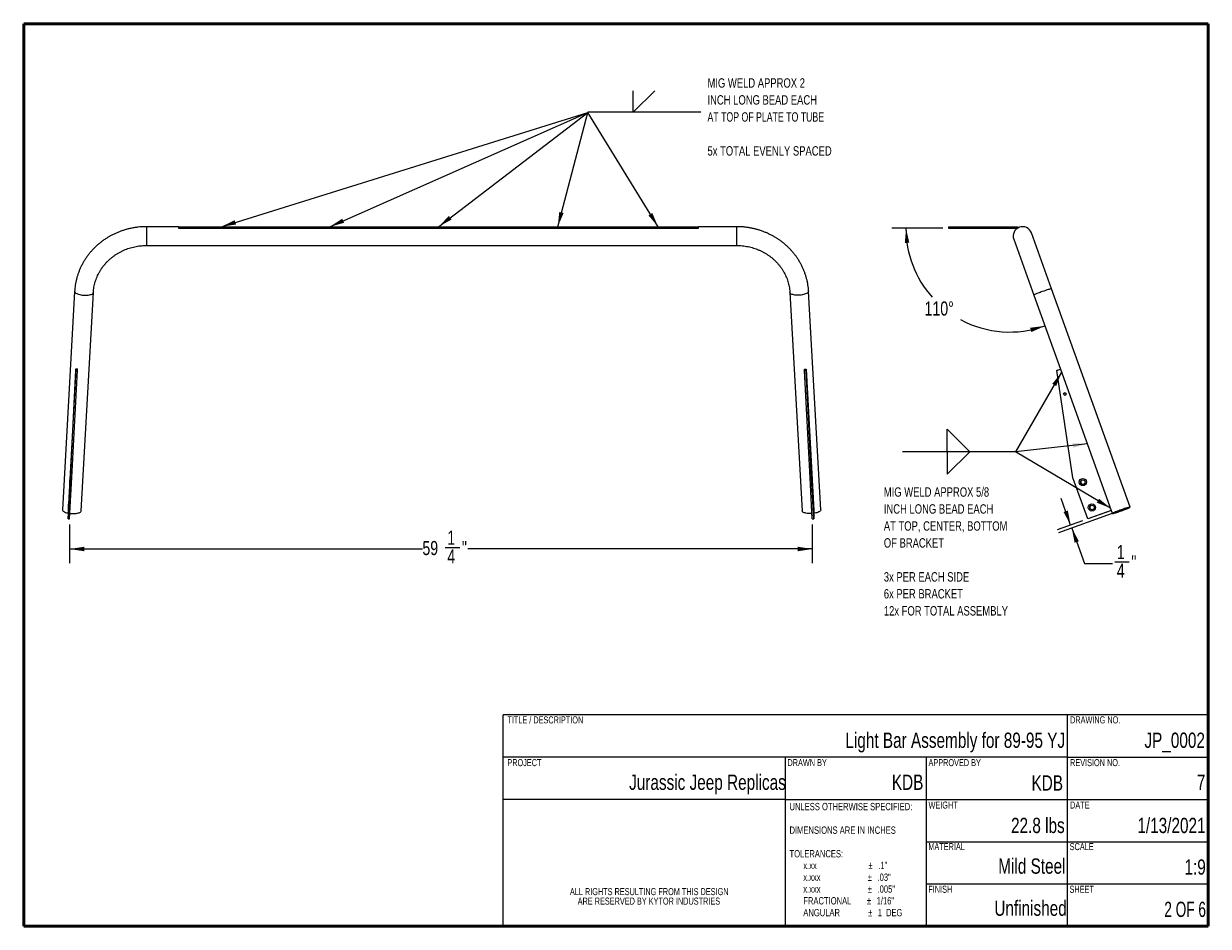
# Paper-space layout 'Assembly' of a CAD drawing. Header units: inches. Extents: x 0.2 to 10.8, y 0.2 to 8.2.
import ezdxf

# ---------------------------------------------------------------- set-up
doc = ezdxf.new("R2010")
doc.units = ezdxf.units.IN
doc.header["$MEASUREMENT"] = 0
doc.styles.add('SLDTEXTSTYLE0', font='TXT', dxfattribs={"width": 0.75})
doc.styles.add('SLDTEXTSTYLE1', font='TXT', dxfattribs={"width": 0.666667})
doc.styles.add('SLDTEXTSTYLE3', font='TXT', dxfattribs={"width": 0.695652})
doc.dimstyles.new('SLDDIMSTYLE2', dxfattribs={"dimtxt": 0.125, "dimasz": 0.13, "dimexe": 0, "dimexo": 0.0625, "dimgap": 0.03125, "dimtad": 0, "dimtih": 1, "dimtoh": 1, "dimdec": 6, "dimlfac": 9, "dimrnd": 1e-09, "dimzin": 12, "dimdsep": 46, "dimlunit": 5, "dimtxsty": 'SLDTEXTSTYLE0', "dimsah": 1, "dimcen": 0.09, "dimadec": 0, "dimazin": 3, "dimtfac": 1, "dimtdec": 4, "dimtofl": 0, "dimtmove": 0, "dimatfit": 3, "dimfxl": 0, "dimfrac": 2, "dimtolj": 1, "dimtzin": 12, "dimarcsym": 0})
doc.dimstyles.new('SLDDIMSTYLE3', dxfattribs={"dimtxt": 0.125, "dimasz": 0.13, "dimexe": 0, "dimexo": 0.0625, "dimgap": 0.03125, "dimtad": 0, "dimtih": 1, "dimtoh": 1, "dimdec": 4, "dimlfac": 9, "dimzin": 12, "dimdsep": 46, "dimlunit": 5, "dimtxsty": 'SLDTEXTSTYLE0', "dimsah": 1, "dimcen": 0.09, "dimadec": 0, "dimazin": 3, "dimtfac": 1, "dimtdec": 0, "dimtofl": 0, "dimtmove": 0, "dimatfit": 3, "dimfxl": 0, "dimfrac": 2, "dimtolj": 1, "dimtzin": 12, "dimarcsym": 0})
doc.dimstyles.new('SLDDIMSTYLE4', dxfattribs={"dimtxt": 0.125, "dimasz": 0.13, "dimexe": 0, "dimexo": 0.0625, "dimgap": 0.03125, "dimtad": 0, "dimtih": 1, "dimtoh": 1, "dimdec": 6, "dimlfac": 9, "dimrnd": 1e-09, "dimzin": 12, "dimdsep": 46, "dimlunit": 5, "dimtxsty": 'SLDTEXTSTYLE0', "dimsah": 1, "dimcen": 0.09, "dimadec": 0, "dimazin": 3, "dimtfac": 1, "dimtdec": 4, "dimtmove": 0, "dimatfit": 0, "dimfxl": 0, "dimfrac": 2, "dimtolj": 1, "dimtzin": 12, "dimarcsym": 0})

# ---------------------------------------------------------------- blocks, each defined once
blk = doc.blocks.new('SW_NOTE_0_6')
at = {"color": 0, "linetype": 'Continuous', "lineweight": 0, "char_height": 0.08333, "attachment_point": 1}
for s, insert, style in [('MIG WELD APPROX 2', (0, 0.107), 'SLDTEXTSTYLE0'), ('INCH LONG BEAD EACH', (0, -0.043), 'SLDTEXTSTYLE0'), ('AT TOP OF PLATE TO TUBE', (0, -0.194), 'SLDTEXTSTYLE3'), ('5x TOTAL EVENLY SPACED', (0, -0.495), 'SLDTEXTSTYLE0')]:
    blk.add_mtext(s, dxfattribs=dict(at, insert=insert, style=style))
blk = doc.blocks.new('SW_NOTE_0_7')
at = {"color": 0, "linetype": 'Continuous', "lineweight": 0, "attachment_point": 1, "style": 'SLDTEXTSTYLE0'}
for s, insert, char_height in [('MIG WELD APPROX 5/8', (0, 0.107), 0.08333), ('INCH LONG BEAD EACH', (0, -0.043), 0.08333), ('AT TOP, CENTER, BOTTOM', (0, -0.194), 0.08333), ('OF BRACKET', (0, -0.344), 0.0833), ('3x PER EACH SIDE', (0, -0.645), 0.08333), ('6x PER BRACKET', (0, -0.795), 0.08333), ('12x FOR TOTAL ASSEMBLY', (0, -0.946), 0.08333)]:
    blk.add_mtext(s, dxfattribs=dict(at, insert=insert, char_height=char_height))
blk = doc.blocks.new('SW_NOTE_0_8')
at = {"color": 0, "linetype": 'Continuous', "lineweight": 0, "char_height": 0.065, "attachment_point": 1}
for s, insert, style in [('UNLESS OTHERWISE SPECIFIED:', (0, 0.084), 'SLDTEXTSTYLE0'), ('DIMENSIONS ARE IN INCHES', (0, -0.125), 'SLDTEXTSTYLE0'), ('TOLERANCES:', (0, -0.334), 'SLDTEXTSTYLE0'), ('x.xx', (0.122, -0.438), 'SLDTEXTSTYLE0'), ('%%p', (0.7, -0.438), 'SLDTEXTSTYLE0'), ('.1"', (0.786, -0.438), 'SLDTEXTSTYLE0'), ('x.xxx', (0.122, -0.542), 'SLDTEXTSTYLE0'), ('%%p', (0.693, -0.542), 'SLDTEXTSTYLE0'), ('.03"', (0.78, -0.542), 'SLDTEXTSTYLE0'), ('x.xxx', (0.122, -0.647), 'SLDTEXTSTYLE0'), ('%%p', (0.693, -0.647), 'SLDTEXTSTYLE0'), ('.005"', (0.78, -0.647), 'SLDTEXTSTYLE0'), ('FRACTIONAL', (0.122, -0.751), 'SLDTEXTSTYLE0'), ('%%p', (0.686, -0.751), 'SLDTEXTSTYLE0'), ('1/16"', (0.772, -0.751), 'SLDTEXTSTYLE0'), ('ANGULAR', (0.122, -0.856), 'SLDTEXTSTYLE0'), ('%%p', (0.697, -0.856), 'SLDTEXTSTYLE0'), ('1  DEG', (0.783, -0.856), 'SLDTEXTSTYLE1')]:
    blk.add_mtext(s, dxfattribs=dict(at, insert=insert, style=style))
blk = doc.blocks.new('SW_NOTE_0_9')
at = {"color": 0, "linetype": 'Continuous', "lineweight": 0, "char_height": 0.0625, "attachment_point": 2, "style": 'SLDTEXTSTYLE0'}
for s, insert in [('ALL RIGHTS RESULTING FROM THIS DESIGN', (0.813, 0.081)), ('ARE RESERVED BY KYTOR INDUSTRIES', (0.81, -0.003))]:
    blk.add_mtext(s, dxfattribs=dict(at, insert=insert))
blk = doc.blocks.new('_D')
at = {"color": 7, "linetype": 'Continuous', "lineweight": 0}
for p, q in [((0.657, 3.811), (0.657, 3.469)), ((7.24, 3.81), (7.24, 3.469)), ((0.657, 3.594), (3.784, 3.594)), ((3.987, 3.607), (4.116, 3.607)), ((7.24, 3.594), (4.186, 3.594))]:
    blk.add_line(p, q, dxfattribs=at)
at = {"color": 7, "linetype": 'Continuous', "lineweight": 18}
for points in [[(0.657, 3.594), (0.787, 3.574), (0.787, 3.614)], [(7.24, 3.594), (7.11, 3.614), (7.11, 3.574)]]:
    blk.add_solid(points, dxfattribs=at)
at = {"color": 7, "linetype": 'Continuous', "lineweight": 18, "char_height": 0.125, "attachment_point": 1, "style": 'SLDTEXTSTYLE0'}
for s, insert in [('1', (4.005, 3.757)), ('59', (3.784, 3.665)), ('4', (4.005, 3.591)), ('"', (4.134, 3.665))]:
    blk.add_mtext(s, dxfattribs=dict(at, insert=insert))
blk = doc.blocks.new('SW_SYMBOL_AWLD_GBVL')
at = {"color": 0, "linetype": 'Continuous', "lineweight": 0}
for q in [(0, 47.2), (47.2, 47.2)]:
    blk.add_line((0, 0), q, dxfattribs=at)
blk = doc.blocks.new('SW_WELDSYMBOL_0')
at = {"color": 0, "linetype": 'Continuous', "lineweight": 0}
blk.add_line((0.599, -0.016), (-0.401, -0.016), dxfattribs=at)
at = {"color": 0, "linetype": 'Continuous', "lineweight": 0, "xscale": 0.00405556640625, "yscale": 0.00405556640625, "zscale": 0.00405556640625}
blk.add_blockref('SW_SYMBOL_AWLD_GBVL', (0, -0.016), dxfattribs=at)
blk = doc.blocks.new('_D_1')
at = {"color": 7, "linetype": 'Continuous', "lineweight": 0}
blk.add_line((8.397, 6.437), (7.946, 6.437), dxfattribs=at)
at = {"color": 7, "linetype": 'Continuous', "lineweight": 18}
for start, end in [(180, 221.6847), (241.738, 289.7828)]:
    blk.add_arc((8.99, 6.437), 0.92, start, end, dxfattribs=at)
for points in [[(8.071, 6.437), (8.06, 6.306), (8.1, 6.309)], [(9.302, 5.571), (9.171, 5.555), (9.182, 5.517)]]:
    blk.add_solid(points, dxfattribs=at)
at = {"color": 7, "linetype": 'Continuous', "lineweight": 18, "insert": (8.235, 5.788), "char_height": 0.125, "attachment_point": 1, "style": 'SLDTEXTSTYLE0'}
blk.add_mtext('110°', dxfattribs=at)
blk = doc.blocks.new('_D_2')
at = {"color": 7, "linetype": 'Continuous', "lineweight": 0}
for p, q in [((9.53, 3.806), (9.445, 4.041)), ((9.931, 3.92), (9.422, 3.737)), ((9.634, 3.844), (9.412, 3.764)), ((9.54, 3.779), (9.652, 3.466)), ((9.652, 3.466), (9.902, 3.466)), ((9.921, 3.479), (10.05, 3.479))]:
    blk.add_line(p, q, dxfattribs=at)
at = {"color": 7, "linetype": 'Continuous', "lineweight": 18}
for points in [[(9.53, 3.806), (9.505, 3.935), (9.467, 3.922)], [(9.54, 3.779), (9.565, 3.65), (9.603, 3.663)]]:
    blk.add_solid(points, dxfattribs=at)
at = {"color": 7, "linetype": 'Continuous', "lineweight": 18, "char_height": 0.125, "attachment_point": 1, "style": 'SLDTEXTSTYLE0'}
for s, insert in [('1', (9.939, 3.629)), ('"', (10.068, 3.538)), ('4', (9.939, 3.464))]:
    blk.add_mtext(s, dxfattribs=dict(at, insert=insert))
blk = doc.blocks.new('SW_SYMBOL_AWLD_FILL')
at = {"color": 0, "linetype": 'Continuous', "lineweight": 0}
for p, q in [((0, 0), (0, 49.2)), ((0, 49.2), (49.2, 0)), ((49.2, 0), (0, 0))]:
    blk.add_line(p, q, dxfattribs=at)
blk = doc.blocks.new('SW_WELDSYMBOL_1')
at = {"color": 0, "linetype": 'Continuous', "lineweight": 0}
blk.add_line((0.604, -0.016), (-0.396, -0.016), dxfattribs=at)
at = {"color": 0, "linetype": 'Continuous', "lineweight": 0, "xscale": 0.00405556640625, "yscale": 0.00405556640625, "zscale": 0.00405556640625}
blk.add_blockref('SW_SYMBOL_AWLD_FILL', (0, -0.016), dxfattribs=at)
at = {"color": 0, "linetype": 'Continuous', "lineweight": 0, "extrusion": (0, 0, -1), "xscale": 0.00405556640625, "yscale": 0.00405556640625, "zscale": 0.00405556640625, "rotation": 180}
blk.add_blockref('SW_SYMBOL_AWLD_FILL', (0, -0.016), dxfattribs=at)

psp = doc.layouts.new('Assembly')

# ---------------------------------------------------------------- linework, layer by layer
at = {"color": 7, "linetype": 'Continuous', "lineweight": 50}
for p, q in [((0.25, 0.25), (0.25, 8.25)), ((0.25, 8.25), (10.75, 8.25)), ((10.75, 8.25), (10.75, 0.25)), ((10.75, 0.25), (0.25, 0.25))]:
    psp.add_line(p, q, dxfattribs=at)
at = {"color": 7, "linetype": 'Continuous', "lineweight": 0}
for p, q in [((2.00229767, 6.45081892), (5.25161425, 7.4642376)), ((2.96316911, 6.45081892), (5.25161425, 7.4642376)), ((3.92743586, 6.45081892), (5.25161425, 7.4642376)), ((4.98337586, 6.45081892), (5.25161425, 7.4642376)), ((5.8729459, 6.45081892), (5.25161425, 7.4642376)), ((9.4501221, 5.16051632), (9.0397965, 4.45532122)), ((9.67830564, 4.5261159), (9.0397965, 4.45532122)), ((9.8833715, 3.95598771), (9.0397965, 4.45532122))]:
    psp.add_line(p, q, dxfattribs=at)
at = {"color": 7, "linetype": 'Continuous', "lineweight": 25}
for p, q in [((1.62140992, 6.45081892), (1.33944057, 6.45081892)), ((1.62140992, 6.45081892), (1.62140992, 6.43693003)), ((1.62140992, 6.45081892), (1.92696547, 6.45081892)), ((1.62140992, 6.43693003), (1.92696547, 6.43693003)), ((1.92696547, 6.45081892), (1.92696547, 6.43693003)), ((1.92696547, 6.45081892), (5.92696547, 6.45081892)), ((1.92696547, 6.43693003), (5.92696547, 6.43693003)), ((5.92696547, 6.45081892), (5.92696547, 6.43693003)), ((5.92696547, 6.45081892), (6.23252103, 6.45081892)), ((5.92696547, 6.43693003), (6.23252103, 6.43693003)), ((6.23252103, 6.43693003), (6.23252103, 6.45081892)), ((6.56958911, 6.45081892), (6.23252103, 6.45081892)), ((8.44678688, 6.45081892), (8.44678688, 6.43693003)), ((8.44678688, 6.45081892), (9.05789799, 6.45081892)), ((8.44678688, 6.43693003), (9.05789799, 6.43693003)), ((9.05789799, 6.45081892), (9.05789799, 6.43693003)), ((9.02554704, 6.33928092), (9.20373738, 5.84387258)), ((9.36056775, 5.90028192), (9.18237741, 6.39569026)), ((1.33944057, 6.28415225), (6.56958911, 6.28415225)), ((10.05672218, 3.96481956), (9.36056775, 5.90028192)), ((0.70144199, 5.8767113), (0.59364688, 3.94124894)), ((0.76005565, 3.93198085), (0.86785077, 5.86744321)), ((7.04117891, 5.86744321), (7.14897402, 3.93198085)), ((7.3153828, 3.94124894), (7.20758768, 5.8767113)), ((9.20373738, 5.84387258), (9.43943038, 5.18859423)), ((0.71291378, 5.19011056), (0.6431325, 3.93718707)), ((0.66348537, 4.22741063), (0.71291378, 5.17835862)), ((0.67735523, 4.22672664), (0.72678363, 5.17767463)), ((0.71291378, 5.17835862), (0.71291378, 5.19011056)), ((0.71291378, 5.19011056), (0.72678363, 5.18942657)), ((0.71291378, 5.17835862), (0.72678363, 5.17767463)), ((0.72678363, 5.17767463), (0.72678363, 5.18942657)), ((7.17055401, 5.18809895), (7.18442387, 5.18878294)), ((7.17055401, 5.17634701), (7.17055401, 5.18809895)), ((7.17055401, 5.17634701), (7.18442387, 5.177031)), ((7.21998241, 4.22539902), (7.17055401, 5.17634701)), ((7.18442387, 5.177031), (7.18442387, 5.18878294)), ((7.18442387, 5.18878294), (7.25420514, 3.93585945)), ((7.23385227, 4.22608301), (7.18442387, 5.177031)), ((9.40728206, 5.177031), (9.43995505, 5.18878294)), ((9.55006275, 4.22608301), (9.40728206, 5.177031)), ((9.40916269, 5.17835862), (9.43922299, 5.18917082)), ((9.40916269, 5.17835862), (9.40937008, 5.17778203)), ((9.40925546, 5.1777408), (9.40916269, 5.17835862)), ((9.43995505, 5.18878294), (9.89061131, 3.93585945)), ((0.6431325, 3.86197461), (0.66348537, 4.22741063)), ((0.65700236, 3.86129062), (0.67735523, 4.22672664)), ((0.66348537, 4.22741063), (0.67735523, 4.22672664)), ((7.21998241, 4.22539902), (7.23385227, 4.22608301)), ((7.24033529, 3.85996301), (7.21998241, 4.22539902)), ((7.25420514, 3.86064699), (7.23385227, 4.22608301)), ((9.68150416, 3.86064699), (9.55006275, 4.22608301)), ((0.59364688, 3.94124894), (0.59363214, 3.94071883)), ((0.6431325, 3.93718707), (0.6431325, 3.86197461)), ((7.25420514, 3.93585945), (7.25420514, 3.86064699)), ((7.3153828, 3.94124894), (7.31539754, 3.94071883)), ((9.89061131, 3.93585945), (9.68150416, 3.86064699)), ((9.89085733, 3.93517546), (9.68175018, 3.85996301)), ((9.89033267, 3.93498674), (9.89989181, 3.90841022)), ((9.89085733, 3.93517546), (9.89061131, 3.93585945)), ((0.6431325, 3.86197461), (0.65700236, 3.86129062)), ((7.24033529, 3.85996301), (7.25420514, 3.86064699)), ((9.68175018, 3.85996301), (9.68150416, 3.86064699))]:
    psp.add_line(p, q, dxfattribs=at)
at = {"color": 8, "linetype": 'Continuous', "lineweight": 25}
for p, q in [((1.33944057, 6.45081892), (1.33944057, 6.44590077)), ((1.33944057, 6.44590077), (1.33944057, 6.28415225)), ((6.56958911, 6.45081892), (6.56958911, 6.44590077)), ((6.56958911, 6.44590077), (6.56958911, 6.28415225))]:
    psp.add_line(p, q, dxfattribs=at)
at = {"color": 7, "linetype": 'Continuous', "lineweight": 18}
for p, q in [((10.75021842, 2.12477492), (4.50021842, 2.12477492)), ((4.50021842, 0.24977492), (4.50021842, 2.12477492)), ((9.50021842, 2.12477492), (9.50021842, 0.24977492)), ((9.50021842, 1.74977492), (4.50021842, 1.74977492)), ((7.00021842, 1.74977492), (7.00021842, 0.24977492)), ((8.25021842, 1.74977492), (8.25021842, 0.24977492)), ((9.50021842, 1.74977492), (10.75021842, 1.74977492)), ((7.00021842, 1.37477492), (4.50021842, 1.37477492)), ((7.00021842, 1.37477492), (10.75021842, 1.37477492)), ((8.25021842, 0.99977492), (10.75021842, 0.99977492)), ((8.25021842, 0.62477492), (10.75021842, 0.62477492))]:
    psp.add_line(p, q, dxfattribs=at)
at = {"color": 8, "linetype": 'Continuous', "lineweight": 25, "flags": 128}
for points in [[(9.36056775, 5.90028192), (9.36028421, 5.90049624), (9.3586273, 5.90052697), (9.35554581, 5.90002774), (9.35109714, 5.89900784), (9.34536416, 5.89748628), (9.33845367, 5.89549139), (9.3304944, 5.89306035), (9.32163461, 5.89023843), (9.31203935, 5.8870782), (9.30188735, 5.88363853), (9.29136773, 5.8799835), (9.28067645, 5.87618119)], [(0.70144199, 5.8767113), (0.70142725, 5.87618119), (0.70220236, 5.87230243), (0.70451324, 5.86841947), (0.70831686, 5.86460466), (0.71354234, 5.86092904), (0.72009236, 5.85746109), (0.7278449, 5.85426542), (0.73665555, 5.85140155), (0.74636017, 5.84892282), (0.75677799, 5.84687542), (0.76771495, 5.84529748), (0.77896731, 5.8442184), (0.79032545, 5.84365827), (0.80157781, 5.84362754), (0.81251477, 5.84412677), (0.82293259, 5.84514667), (0.83263721, 5.84666823), (0.84144786, 5.84866311), (0.8492004, 5.85109416), (0.85575042, 5.85391608), (0.86097591, 5.85707631), (0.86477952, 5.86051598), (0.8670904, 5.86417101), (0.86784999, 5.86742941)], [(7.20758768, 5.8767113), (7.20760242, 5.87618119), (7.20682732, 5.87230243), (7.20451643, 5.86841947), (7.20071282, 5.86460466), (7.19548733, 5.86092904), (7.18893731, 5.85746109), (7.18118477, 5.85426542), (7.17237413, 5.85140155), (7.16266951, 5.84892282), (7.15225169, 5.84687542), (7.14131473, 5.84529748), (7.13006237, 5.8442184), (7.11870422, 5.84365827), (7.10745187, 5.84362754), (7.09651491, 5.84412677), (7.08609709, 5.84514667), (7.07639246, 5.84666823), (7.06758182, 5.84866311), (7.05982928, 5.85109416), (7.05327926, 5.85391608), (7.04805377, 5.85707631), (7.04425016, 5.86051598), (7.04193928, 5.86417101), (7.04117968, 5.8674295)], [(9.28067645, 5.87618119), (9.27001266, 5.87230243), (9.25957502, 5.86841947), (9.24955796, 5.86460466), (9.24014807, 5.86092904), (9.23152065, 5.85746109), (9.2238364, 5.85426542), (9.21723847, 5.85140155), (9.21184977, 5.84892282), (9.20777068, 5.84687542), (9.20507718, 5.84529748), (9.20381945, 5.8442184), (9.20373738, 5.84387258)]]:
    psp.add_lwpolyline(points, dxfattribs=at)
at = {"color": 7, "linetype": 'Continuous', "lineweight": 25, "flags": 128}
for points in [[(7.19546348, 4.97763939), (7.19550844, 4.97537058), (7.19563646, 4.97183279), (7.19582807, 4.96756461), (7.19605408, 4.96321584), (7.19628009, 4.95944853), (7.19647169, 4.95683623), (7.19659972, 4.95577663), (7.19664468, 4.95643105), (7.19659972, 4.95869986), (7.19647169, 4.96223765), (7.19628009, 4.96650583), (7.19605408, 4.9708546), (7.19582807, 4.97462191), (7.19563646, 4.97723421), (7.19550844, 4.97829381), (7.19546348, 4.97763939)], [(0.66003265, 4.19976461), (0.66040577, 4.20619207), (0.66076018, 4.21175348), (0.66107811, 4.21616997), (0.66134361, 4.21922008), (0.66154338, 4.22075087), (0.66166739, 4.22068556), (0.66170943, 4.21902745), (0.66166739, 4.21585967), (0.66154338, 4.21134106), (0.66134361, 4.20569822), (0.66107811, 4.19921409), (0.66076018, 4.19221382), (0.66040577, 4.18504843), (0.66003265, 4.17807722), (0.65965954, 4.17164976), (0.65930513, 4.16608835), (0.6589872, 4.16167186), (0.6587217, 4.15862175), (0.65852193, 4.15709096), (0.65839792, 4.15715626), (0.65835588, 4.15881438), (0.65839792, 4.16198216), (0.65852193, 4.16650077), (0.6587217, 4.17214361), (0.6589872, 4.17862774), (0.65930513, 4.18562801), (0.65965954, 4.1927934), (0.66003265, 4.19976461)], [(7.23730499, 4.1767496), (7.23693187, 4.18372081), (7.23657746, 4.1908862), (7.23625954, 4.19788647), (7.23599403, 4.2043706), (7.23579427, 4.21001344), (7.23567025, 4.21453205), (7.23562821, 4.21769983), (7.23567025, 4.21935794), (7.23579427, 4.21942325), (7.23599403, 4.21789246), (7.23625954, 4.21484235), (7.23657746, 4.21042586), (7.23693187, 4.20486445), (7.23730499, 4.19843699), (7.23767811, 4.19146578), (7.23803251, 4.18430039), (7.23835044, 4.17730012), (7.23861595, 4.17081599), (7.23881571, 4.16517315), (7.23893972, 4.16065454), (7.23898176, 4.15748676), (7.23893972, 4.15582865), (7.23881571, 4.15576334), (7.23861595, 4.15729413), (7.23835044, 4.16034424), (7.23803251, 4.16476073), (7.23767811, 4.17032214), (7.23730499, 4.1767496)], [(0.64749383, 3.97462992), (0.64786695, 3.98105738), (0.64822136, 3.98661879), (0.64853928, 3.99103528), (0.64880479, 3.99408539), (0.64900455, 3.99561618), (0.64912857, 3.99555087), (0.64917061, 3.99389276), (0.64912857, 3.99072498), (0.64900455, 3.98620637), (0.64880479, 3.98056353), (0.64853928, 3.9740794), (0.64822136, 3.96707913), (0.64786695, 3.95991374), (0.64749383, 3.95294253), (0.64712071, 3.94651507), (0.6467663, 3.94095366), (0.64644838, 3.93653717), (0.64618287, 3.93348706), (0.64598311, 3.93195627), (0.64585909, 3.93202157), (0.64581705, 3.93367969), (0.64585909, 3.93684747), (0.64598311, 3.94136608), (0.64618287, 3.94700892), (0.64644838, 3.95349305), (0.6467663, 3.96049332), (0.64712071, 3.96765871), (0.64749383, 3.97462992)], [(7.24984381, 3.95161491), (7.24947069, 3.95858612), (7.24911629, 3.96575151), (7.24879836, 3.97275178), (7.24853286, 3.97923591), (7.24833309, 3.98487875), (7.24820908, 3.98939736), (7.24816704, 3.99256514), (7.24820908, 3.99422325), (7.24833309, 3.99428856), (7.24853286, 3.99275777), (7.24879836, 3.98970766), (7.24911629, 3.98529117), (7.24947069, 3.97972976), (7.24984381, 3.9733023), (7.25021693, 3.96633109), (7.25057134, 3.9591657), (7.25088926, 3.95216543), (7.25115477, 3.9456813), (7.25135453, 3.94003846), (7.25147855, 3.93551985), (7.25152059, 3.93235207), (7.25147855, 3.93069395), (7.25135453, 3.93062865), (7.25115477, 3.93215944), (7.25088926, 3.93520955), (7.25057134, 3.93962604), (7.25021693, 3.94518745), (7.24984381, 3.95161491)], [(0.59363214, 3.94071883), (0.59440725, 3.93684007), (0.59671813, 3.93295711), (0.60052174, 3.9291423), (0.60574723, 3.92546668), (0.61229725, 3.92199873), (0.62004979, 3.91880306), (0.62886043, 3.91593919), (0.63856506, 3.91346046), (0.6431325, 3.91249198)], [(0.65970745, 3.90986065), (0.65991983, 3.90983512), (0.67117219, 3.90875604), (0.68253034, 3.90819591), (0.6937827, 3.90816518), (0.70471966, 3.90866441), (0.71513748, 3.90968431), (0.7248421, 3.91120587), (0.73365274, 3.91320075), (0.74140528, 3.9156318), (0.7479553, 3.91845372), (0.75318079, 3.92161395), (0.7569844, 3.92505362), (0.75929529, 3.92870865), (0.76005565, 3.93198085)], [(7.23761873, 3.90873885), (7.22649934, 3.90819591), (7.21524698, 3.90816518), (7.20431002, 3.90866441), (7.1938922, 3.90968431), (7.18418758, 3.91120587), (7.17537693, 3.91320075), (7.16762439, 3.9156318), (7.16107437, 3.91845372), (7.15584889, 3.92161395), (7.15204527, 3.92505362), (7.14973439, 3.92870865), (7.14897402, 3.93198085)], [(7.31539754, 3.94071883), (7.31462243, 3.93684007), (7.31231155, 3.93295711), (7.30850794, 3.9291423), (7.30328245, 3.92546668), (7.29673243, 3.92199873), (7.28897989, 3.91880306), (7.28016924, 3.91593919), (7.27046462, 3.91346046), (7.2600468, 3.91141306), (7.25420514, 3.91050238)], [(9.97683087, 3.94071883), (9.96616709, 3.93684007), (9.95572945, 3.93295711), (9.94571239, 3.9291423), (9.9363025, 3.92546668), (9.92767507, 3.92199873), (9.91999083, 3.91880306), (9.9133929, 3.91593919), (9.9080042, 3.91346046), (9.90392511, 3.91141306), (9.90123161, 3.90983512), (9.89997388, 3.90875604), (9.90017535, 3.90819591), (9.90183226, 3.90816518), (9.90491375, 3.90866441), (9.90936242, 3.90968431), (9.9150954, 3.91120587), (9.92200589, 3.91320075), (9.92996516, 3.9156318), (9.93882495, 3.91845372), (9.94842021, 3.92161395), (9.95857221, 3.92505362), (9.96909183, 3.92870865), (9.97978311, 3.93251096), (9.9904469, 3.93638972), (10.00088454, 3.94027267), (10.0109016, 3.94408749), (10.02031149, 3.94776311), (10.02893891, 3.95123105), (10.03662316, 3.95442673), (10.04322109, 3.9572906), (10.04860979, 3.95976933), (10.05268888, 3.96181673), (10.05538238, 3.96339467), (10.05664011, 3.96447375), (10.05643864, 3.96503387), (10.05478173, 3.96506461), (10.05170023, 3.96456538), (10.04725157, 3.96354548), (10.04151859, 3.96202392), (10.0346081, 3.96002903), (10.02664883, 3.95759799), (10.01778904, 3.95477607), (10.00819378, 3.95161584), (9.99804178, 3.94817617), (9.98752216, 3.94452114), (9.97683087, 3.94071883)], [(9.97706705, 3.9400622), (9.98689813, 3.94355479), (9.9965373, 3.94689236), (10.00576923, 3.95000035), (10.0143877, 3.95280933), (10.02220018, 3.95525655), (10.02903217, 3.95728734), (10.03473104, 3.95885635), (10.03916949, 3.95992852), (10.04224837, 3.96047991), (10.0438989, 3.96049819), (10.04408423, 3.95998295), (10.04280019, 3.95894571), (10.04007549, 3.95740964), (10.03597098, 3.95540905), (10.03057835, 3.95298863), (10.02401806, 3.95020244), (10.01643667, 3.94711273), (10.00800352, 3.94378852), (9.998907, 3.94030406), (9.98935031, 3.93673719), (9.97954693, 3.93316759), (9.96971586, 3.929675), (9.96007669, 3.92633743), (9.95084476, 3.92322944), (9.94222629, 3.92042046), (9.9344138, 3.91797324), (9.92758182, 3.91594244), (9.92188295, 3.91437343), (9.9174445, 3.91330126), (9.91436562, 3.91274988), (9.91271508, 3.9127316), (9.91252976, 3.91324684), (9.91381379, 3.91428407), (9.9165385, 3.91582015), (9.92064301, 3.91782074), (9.92603564, 3.92024116), (9.93259592, 3.92302735), (9.94017732, 3.92611705), (9.94861046, 3.92944127), (9.95770698, 3.93292573), (9.96726367, 3.9364926), (9.97706705, 3.9400622)]]:
    psp.add_lwpolyline(points, dxfattribs=at)
at = {"color": 7, "linetype": 'Continuous', "lineweight": 25}
for centre, radius in [((9.4791312, 4.96702721), 0.01127918), ((9.63767744, 4.18758965), 0.03200982), ((9.63793204, 4.1869069), 0.01994488), ((9.71865474, 3.96245496), 0.03200982), ((9.71890933, 3.96177221), 0.01994488)]:
    psp.add_circle(centre, radius, dxfattribs=at)
for centre, radius, start, end in [((9.10396222, 6.36748559), 0.08333333, 109.782835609, 199.782835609), ((9.10396222, 6.36748559), 0.08333333, 19.782835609, 109.782835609), ((9.47937454, 4.96633904), 0.01128513, 21.694198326, 197.871472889), ((9.63981731, 4.18822648), 0.01993884, 128.514868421, 302.005573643), ((9.7207946, 3.96309179), 0.01993884, 128.515015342, 302.00542454)]:
    psp.add_arc(centre, radius, start, end, dxfattribs=at)
for points, knots in [([(1.33944057, 6.45081892), (1.33389564, 6.45077776), (1.3184185, 6.45066287), (1.29302958, 6.44942706), (1.26335727, 6.44673203), (1.23384814, 6.44270898), (1.20456754, 6.43739004), (1.17557928, 6.4307803), (1.14694669, 6.42289568), (1.11873231, 6.4137528), (1.09099781, 6.4033716), (1.06380383, 6.39177463), (1.03720986, 6.37898717), (1.01127407, 6.36503717), (0.98605319, 6.34995516), (0.96160239, 6.33377421), (0.93797512, 6.31652985), (0.91522299, 6.29825999), (0.89339563, 6.27900483), (0.87254062, 6.25880678), (0.85270329, 6.23771034), (0.83392668, 6.21576196), (0.81625142, 6.19300998), (0.79971562, 6.16950447), (0.78435481, 6.14529709), (0.77020184, 6.12044099), (0.75728688, 6.09499064), (0.74563723, 6.06900171), (0.73527761, 6.04253091), (0.72622906, 6.01563593), (0.71851283, 5.98837507), (0.71213577, 5.96080787), (0.70714472, 5.9329922), (0.70341764, 5.90494875), (0.70210157, 5.88613844), (0.70144199, 5.8767113)], [0, 0, 0, 0, 0.0172100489, 0.0480371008, 0.0788665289, 0.1096955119, 0.1405231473, 0.1713485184, 0.2021706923, 0.2329887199, 0.2638016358, 0.2946084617, 0.3254082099, 0.3561998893, 0.3869825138, 0.417755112, 0.4485167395, 0.4792664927, 0.5100035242, 0.5407270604, 0.5714364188, 0.6021310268, 0.6328104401, 0.6634743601, 0.6941226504, 0.7247553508, 0.7553726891, 0.7859750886, 0.8165631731, 0.847137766, 0.8776998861, 0.9082507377, 0.938791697, 0.9693242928, 1, 1, 1, 1]), ([(7.20758768, 5.8767113), (7.20724563, 5.88204807), (7.20630237, 5.8967648), (7.20364864, 5.92078427), (7.19925217, 5.94867087), (7.19347478, 5.97633126), (7.18635384, 6.00370688), (7.17789785, 6.03073886), (7.16812658, 6.05736933), (7.15706026, 6.08354113), (7.14472246, 6.10919801), (7.13113929, 6.13428472), (7.11633957, 6.15874714), (7.10035471, 6.1825324), (7.08321873, 6.20558897), (7.06496814, 6.22786679), (7.04564193, 6.24931741), (7.02528147, 6.26989409), (7.00393042, 6.28955189), (6.98163468, 6.30824783), (6.95844226, 6.32594096), (6.9344032, 6.34259249), (6.90956943, 6.35816586), (6.88399467, 6.37262683), (6.85773434, 6.3859436), (6.83084535, 6.39808686), (6.80338607, 6.40902981), (6.77541611, 6.41874837), (6.74699625, 6.42722091), (6.71818825, 6.43442928), (6.68905477, 6.44035518), (6.65965919, 6.44499414), (6.63006543, 6.44830317), (6.60002121, 6.45041879), (6.5798393, 6.45068415), (6.56958911, 6.45081892)], [0, 0, 0, 0, 0.01736183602, 0.04787719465, 0.07839516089, 0.1089166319, 0.13944339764, 0.16997715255, 0.20051946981, 0.2310717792, 0.26163534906, 0.29221127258, 0.32280045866, 0.35340362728, 0.38402130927, 0.41465385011, 0.44530141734, 0.4759640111, 0.50664147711, 0.53733352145, 0.56803972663, 0.59875956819, 0.62949243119, 0.66023762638, 0.6909944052, 0.72176197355, 0.75253950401, 0.78332614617, 0.81412103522, 0.84492329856, 0.87573206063, 0.90654644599, 0.93736558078, 0.96818859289, 1, 1, 1, 1]), ([(0.86785077, 5.86744321), (0.86809413, 5.87123469), (0.86884494, 5.88293183), (0.87109643, 5.90247126), (0.87512542, 5.92594715), (0.88053102, 5.94918564), (0.88727423, 5.97211698), (0.8953404, 5.99467286), (0.90470322, 6.01678658), (0.91533451, 6.038393), (0.92720181, 6.0594288), (0.94026922, 6.07983267), (0.95449742, 6.09954543), (0.96984383, 6.11851013), (0.98626284, 6.13667222), (1.00370586, 6.1539796), (1.02212155, 6.17038275), (1.0414559, 6.18583482), (1.06165244, 6.20029171), (1.08265228, 6.2137122), (1.10439435, 6.22605801), (1.1268155, 6.23729392), (1.14985067, 6.24738786), (1.17343307, 6.25631107), (1.19749431, 6.26403795), (1.22196466, 6.27054695), (1.24677315, 6.27581772), (1.27184795, 6.27984206), (1.29711606, 6.28258341), (1.31967817, 6.28395621), (1.33379731, 6.28409627), (1.33944057, 6.28415225)], [0, 0, 0, 0, 0.0172070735, 0.0530856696, 0.0889609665, 0.1248220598, 0.1606634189, 0.1964801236, 0.2322679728, 0.268023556, 0.3037442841, 0.3394283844, 0.3750748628, 0.4106834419, 0.4462544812, 0.4817888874, 0.51728802, 0.5527535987, 0.5881876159, 0.623592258, 0.6589698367, 0.6943227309, 0.7296533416, 0.7649640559, 0.8002572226, 0.8355351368, 0.8708000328, 0.9060540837, 0.9412994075, 0.9765380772, 1, 1, 1, 1]), ([(6.56958911, 6.28415225), (6.57376231, 6.28412102), (6.58640859, 6.28402639), (6.60750884, 6.28293495), (6.63279242, 6.28041262), (6.65789137, 6.2766108), (6.68273186, 6.27156208), (6.7072423, 6.26527587), (6.73135197, 6.2577723), (6.75499144, 6.24907304), (6.77809272, 6.23920366), (6.80058946, 6.22819286), (6.8224171, 6.21607258), (6.84351308, 6.20287778), (6.86381695, 6.18864637), (6.88327054, 6.17341906), (6.90181806, 6.15723927), (6.91940627, 6.14015297), (6.9359845, 6.12220858), (6.95150484, 6.10345686), (6.96592217, 6.08395081), (6.97919432, 6.06374557), (6.99128211, 6.0428983), (7.00214953, 6.02146813), (7.01176364, 5.99951608), (7.02009555, 5.97710491), (7.02711732, 5.95429899), (7.03281423, 5.93116458), (7.03713972, 5.90776796), (7.03988574, 5.88649543), (7.04080034, 5.87302068), (7.04117891, 5.86744321)], [0, 0, 0, 0, 0.0173506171, 0.0525785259, 0.0878088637, 0.1230403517, 0.1582750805, 0.1935151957, 0.2287629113, 0.264020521, 0.2992904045, 0.3345750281, 0.3698769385, 0.4051987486, 0.4405431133, 0.4759126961, 0.5113101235, 0.5467379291, 0.5821984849, 0.6176939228, 0.6532260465, 0.6887962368, 0.7244053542, 0.7600536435, 0.7957406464, 0.831465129, 0.8672250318, 0.9030174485, 0.9388386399, 0.9746840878, 1, 1, 1, 1])]:
    psp.add_open_spline(points, degree=3, knots=knots, dxfattribs=at)
at = {"color": 7, "linetype": 'Continuous', "lineweight": 18}
for points in [[(2.96316911, 6.45081892), (3.0901335, 6.48517068), (3.07393693, 6.52174487)], [(3.92743586, 6.45081892), (4.04282698, 6.5139449), (4.0185167, 6.54570982)]]:
    psp.add_solid(points, dxfattribs=at)
at = {"color": 7, "linetype": 'Continuous', "lineweight": 0}
for points in [[(4.98337586, 6.45081892), (5.03597383, 6.5713737), (4.99730544, 6.5816087)], [(5.8729459, 6.45081892), (5.8220471, 6.57210088), (5.78794611, 6.5511934)], [(2.00229767, 6.45081892), (2.13235654, 6.47043239), (2.12044688, 6.50861826)], [(9.4501221, 5.16051632), (9.36745568, 5.05821156), (9.40202897, 5.03809471)], [(9.67830564, 4.5261159), (9.54689342, 4.53166813), (9.5513014, 4.49191175)], [(9.8833715, 3.95598771), (9.78168843, 4.03941764), (9.76131334, 4.00499591)]]:
    psp.add_solid(points, dxfattribs=at)

# ---------------------------------------------------------------- block references
for name, p in [('SW_NOTE_0_6', (6.31104069, 7.65936517)), ('SW_WELDSYMBOL_0', (5.6521802, 7.48067461)), ('SW_WELDSYMBOL_1', (8.43625319, 4.47175822)), ('SW_NOTE_0_7', (7.87404844, 4.03372724)), ('SW_NOTE_0_8', (7.0381283, 1.2595368)), ('SW_NOTE_0_9', (4.98177907, 0.5075623))]:
    psp.add_blockref(name, p, dxfattribs=at)

# ---------------------------------------------------------------- texts
for s, insert, char_height, attachment_point, style in [('TITLE / DESCRIPTION', (4.53726477, 2.11065209), 0.0625, 1, 'SLDTEXTSTYLE0'), ('DRAWING NO.', (9.52494428, 2.11065209), 0.0625, 1, 'SLDTEXTSTYLE0'), ('Light Bar Assembly for 89-95 YJ', (9.48099989, 1.96669565), 0.1354166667, 3, 'SLDTEXTSTYLE0'), ('JP_0002', (10.72022791, 1.96669565), 0.135416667, 3, 'SLDTEXTSTYLE0'), ('PROJECT', (4.53726477, 1.73182383), 0.0625, 1, 'SLDTEXTSTYLE0'), ('DRAWN BY', (7.02001649, 1.73182383), 0.0625, 1, 'SLDTEXTSTYLE0'), ('APPROVED BY', (8.27016168, 1.73182383), 0.0625, 1, 'SLDTEXTSTYLE0'), ('REVISION NO.', (9.52494428, 1.73182383), 0.0625, 1, 'SLDTEXTSTYLE0'), ('Jurassic Jeep Replicas', (7.00534945, 1.59439853), 0.1354166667, 3, 'SLDTEXTSTYLE0'), ('KDB', (8.2246098, 1.59439853), 0.135416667, 3, 'SLDTEXTSTYLE0'), ('KDB', (9.46255541, 1.58787356), 0.135416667, 3, 'SLDTEXTSTYLE0'), ('7', (10.72377004, 1.59439853), 0.13541667, 3, 'SLDTEXTSTYLE0'), ('WEIGHT', (8.27016168, 1.35562516), 0.0625, 1, 'SLDTEXTSTYLE0'), ('DATE', (9.52494428, 1.35562516), 0.0625, 1, 'SLDTEXTSTYLE0'), ('22.8 lbs', (9.47737523, 1.21167489), 0.135416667, 3, 'SLDTEXTSTYLE0'), ('1/13/2021', (10.72561396, 1.21167489), 0.135416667, 3, 'SLDTEXTSTYLE0'), ('MATERIAL', (8.26861389, 0.98735014), 0.0625, 1, 'SLDTEXTSTYLE0'), ('SCALE', (9.52154265, 0.98735014), 0.0625, 1, 'SLDTEXTSTYLE0'), ('Mild Steel', (9.48458498, 0.85134246), 0.135416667, 3, 'SLDTEXTSTYLE0'), ('1:9', (10.7277954, 0.84306937), 0.135416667, 3, 'SLDTEXTSTYLE0'), ('FINISH', (8.26830754, 0.60916578), 0.0625, 1, 'SLDTEXTSTYLE0'), ('SHEET', (9.52012888, 0.60916578), 0.0625, 1, 'SLDTEXTSTYLE0'), ('Unfinished', (9.49536822, 0.4780445), 0.135416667, 3, 'SLDTEXTSTYLE0'), ('2 OF 6', (10.72932298, 0.46785578), 0.135416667, 3, 'SLDTEXTSTYLE1')]:
    psp.add_mtext(s, dxfattribs=dict(at, insert=insert, char_height=char_height, attachment_point=attachment_point, style=style))

# ---------------------------------------------------------------- dimensions: what is measured, and where the dimension line sits
at = {"color": 7, "linetype": 'Continuous', "lineweight": 18}
dim = psp.add_angular_dim_2l(base=(8.13089746, 6.10969958), line1=((8.44678688, 6.43693003), (9.05789799, 6.43693003)), line2=((9.89989181, 3.90841022), (9.20373738, 5.84387258)), dimstyle='SLDDIMSTYLE3', dxfattribs=at)
dim.commit()
dim.dimension.update_dxf_attribs({"geometry": '_D_1', "text_midpoint": (8.40685504, 5.72607629), "dimtype": 162})
dim = psp.add_linear_dim(base=(9.53986594, 3.77891476), p1=(9.68150416, 3.86064699), p2=(9.97830699, 3.93661489), angle=289.782835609, dimstyle='SLDDIMSTYLE4', dxfattribs=at)
dim.commit()
dim.dimension.update_dxf_attribs({"geometry": '_D_2', "text_midpoint": (9.65232199, 3.46626222), "dimtype": 160})
dim = psp.add_linear_dim(base=(7.24033529, 3.59378153), p1=(0.65700236, 3.86129062), p2=(7.24033529, 3.85996301), dimstyle='SLDDIMSTYLE2', dxfattribs=at)
dim.commit()
dim.dimension.update_dxf_attribs({"geometry": '_D', "text_midpoint": (3.98508227, 3.59378153), "dimtype": 160})

doc.saveas('drawing.dxf')
